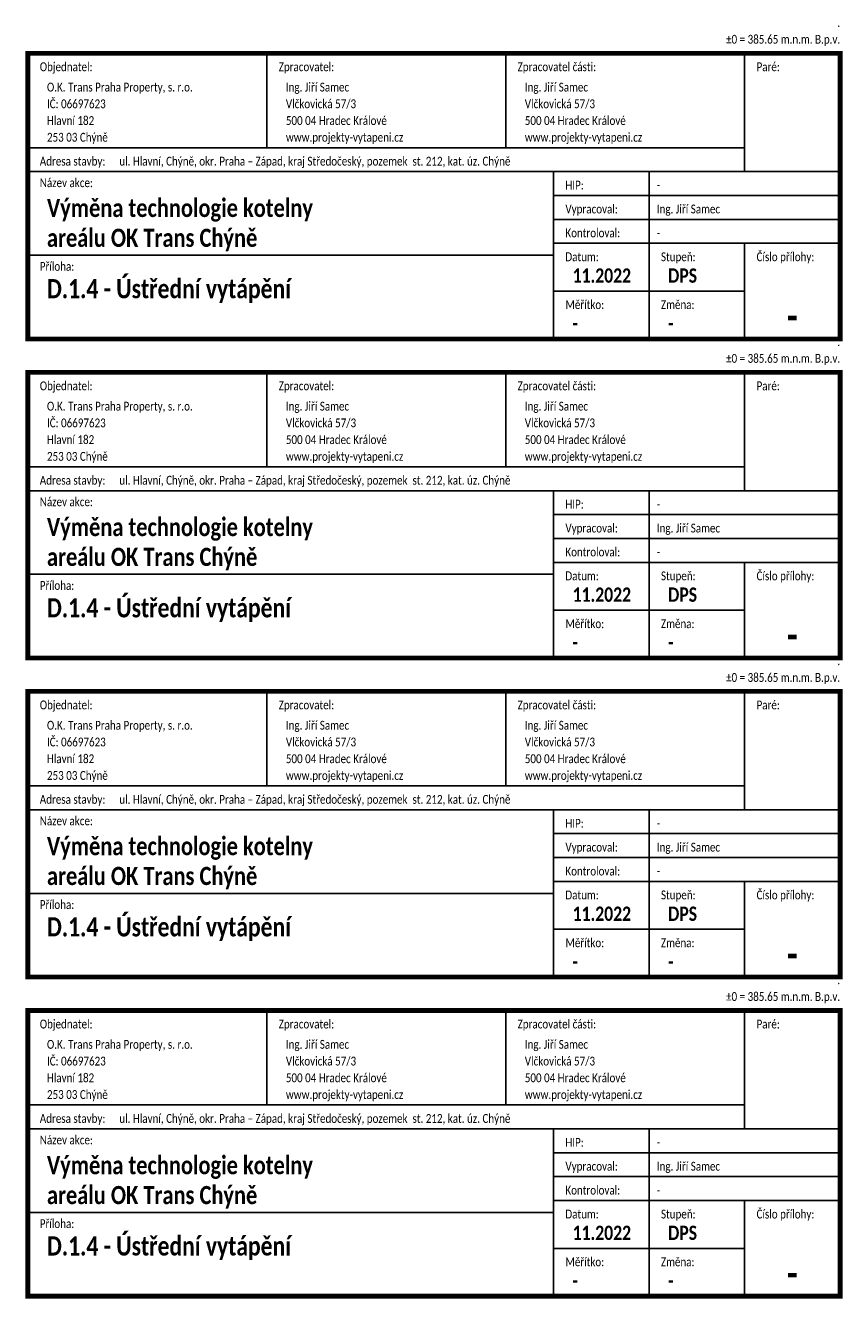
# Paper-space layout 'DESKY' of a CAD drawing. Header units: millimetres. Extents: x 1 to 172, y 0 to 267.
import ezdxf
from ezdxf.enums import TextEntityAlignment as Align

# ---------------------------------------------------------------- set-up
doc = ezdxf.new("R2010")
doc.units = ezdxf.units.MM
doc.layers.add('A-Dimline-D', color=221, linetype='Continuous')
doc.styles.add('TableData', font='calibri.ttf')
doc.styles.add('TableHeader', font='calibrib.ttf')

# ---------------------------------------------------------------- blocks, each defined once
blk = doc.blocks.new('Rozpiska')
at = {"color": 0, "linetype": 'ByBlock', "lineweight": -2}
for p, q in [((-124.75, 64.75), (-124.75, 45)), ((-74.75, 64.75), (-74.75, 45)), ((-24.75, 64.75), (-24.75, 40)), ((-174.75, 45), (-24.75, 45)), ((-174.75, 40), (-4.75, 40)), ((-4.75, 40), (-64.75, 40)), ((-64.75, 40), (-64.75, 5)), ((-44.75, 40), (-44.75, 5)), ((-64.75, 35), (-4.75, 35)), ((-64.75, 30), (-4.75, 30)), ((-64.75, 25), (-4.75, 25)), ((-24.75, 25), (-24.75, 5)), ((-64.75, 22.5), (-174.75, 22.5)), ((-24.75, 15), (-64.75, 15))]:
    blk.add_line(p, q, dxfattribs=at)
at = {"color": 0, "linetype": 'ByBlock', "lineweight": -2, "const_width": 1}
blk.add_lwpolyline([(-174.75, 5), (-4.75, 5), (-4.75, 64.75), (-174.75, 64.75)], close=True, dxfattribs=at)
at = {"color": 0, "linetype": 'ByBlock', "lineweight": -2, "style": 'TableData', "width": 0.8}
for s, p in [('Objednatel:', (-172.25, 61)), ('Zpracovatel:', (-122.25, 61)), ('Zpracovatel části:', (-72.25, 61)), ('Paré:', (-22.25, 61)), ('Adresa stavby:', (-172.25, 41.25)), ('Název akce:', (-172.25, 36.75)), ('HIP:', (-62.25, 36.25)), ('Vypracoval:', (-62.25, 31.25)), ('Kontroloval:', (-62.25, 26.25)), ('Příloha:', (-172.25, 19.25)), ('Datum:', (-62.25, 21.25)), ('Stupeň:', (-42.25, 21.25)), ('Číslo přílohy:', (-22.25, 21.25)), ('Měřítko:', (-62.25, 11.25)), ('Změna:', (-42.25, 11.25))]:
    blk.add_text(s, height=1.85, dxfattribs=at).set_placement(p)
for tag, p in [('POLOHOPISNYSYSTEM', (-4.75, 70.25)), ('VYSKOVYSYSTEM', (-4.75, 66.75))]:
    blk.add_attdef(tag, text='', height=1.85, dxfattribs=at).set_placement(p, align=Align.RIGHT)
for tag, p in [('OBJEDNATEL1', (-170.75, 56.75)), ('ZPRACOVATEL1', (-120.75, 56.75)), ('ZPRACOVATECASTI1', (-70.75, 56.75)), ('OBJEDNATEL2', (-170.75, 53.25)), ('ZPRACOVATEL2', (-120.75, 53.25)), ('ZPRACOVATECASTI2', (-70.75, 53.25)), ('OBJEDNATEL3', (-170.75, 49.75)), ('ZPRACOVATEL3', (-120.75, 49.75)), ('ZPRACOVATECASTI3', (-70.75, 49.75)), ('OBJEDNATEL4', (-170.75, 46.25)), ('ZPRACOVATEL4', (-120.75, 46.25)), ('ZPRACOVATECASTI4', (-70.75, 46.25)), ('ADRESASTAVBY', (-155.61, 41.25)), ('HIP', (-43.12, 36.25)), ('VYPRACOVAL', (-43.12, 31.25)), ('KONTROLOVAL', (-43.12, 26.25))]:
    blk.add_attdef(tag, p, '', height=1.85, dxfattribs=at)
at = {"color": 160, "true_color": 0x0a47ff, "style": 'TableHeader', "width": 0.8}
blk.add_attdef('CPARE', text='', height=10, dxfattribs=at).set_placement((-14.75, 50.38), align=Align.MIDDLE_CENTER)
at = {"style": 'TableHeader', "width": 0.8}
for tag, p, height in [('NAZEVAKCE1', (-170.75, 30.5), 4), ('NAZEVAKCE2', (-170.75, 24.25), 4), ('DATUM', (-60.75, 16.75), 3), ('STUPEN', (-40.75, 16.75), 3), ('NAZEVVYKRESU1', (-170.75, 13.5), 4), ('NAZEVVYKRESU2', (-170.75, 7.25), 4), ('MĚŘÍTKO', (-60.75, 6.75), 3), ('INDEX', (-40.75, 6.75), 3)]:
    blk.add_attdef(tag, p, '', height=height, dxfattribs=at)
at = {"color": 0, "style": 'TableHeader', "width": 0.8}
blk.add_attdef('CVYKR', text='', height=6, dxfattribs=at).set_placement((-14.75, 6.75), align=Align.CENTER)

psp = doc.layouts.new('DESKY')

# ---------------------------------------------------------------- block references
at = {"layer": 'A-Dimline-D'}
ref = psp.add_blockref('Rozpiska', (175.78, 196.21), dxfattribs=at)
ref.add_attrib('HIP', '-', (132.66, 232.46), dxfattribs={"layer": '0', "color": 0, "linetype": 'ByBlock', "lineweight": -2, "height": 1.85, "style": 'TableData', "width": 0.8})
ref.add_attrib('VYPRACOVAL', 'Ing. Jiří Samec', (132.66, 227.46), dxfattribs={"layer": '0', "color": 0, "linetype": 'ByBlock', "lineweight": -2, "height": 1.85, "style": 'TableData', "width": 0.8})
ref.add_attrib('ZPRACOVATEL3', '500 04 Hradec Králové', (55.03, 245.96), dxfattribs={"layer": '0', "color": 0, "linetype": 'ByBlock', "lineweight": -2, "height": 1.85, "style": 'TableData', "width": 0.8})
ref.add_attrib('ZPRACOVATEL2', 'Vlčkovická 57/3', (55.03, 249.46), dxfattribs={"layer": '0', "color": 0, "linetype": 'ByBlock', "lineweight": -2, "height": 1.85, "style": 'TableData', "width": 0.8})
ref.add_attrib('MĚŘÍTKO', '-', (115.03, 202.96), dxfattribs={"layer": '0', "height": 3, "style": 'TableHeader', "width": 0.8})
ref.add_attrib('INDEX', '-', (135.03, 202.96), dxfattribs={"layer": '0', "height": 3, "style": 'TableHeader', "width": 0.8})
ref.add_attrib('STUPEN', 'DPS', (135.03, 212.96), dxfattribs={"layer": '0', "height": 3, "style": 'TableHeader', "width": 0.8})
ref.add_attrib('NAZEVVYKRESU1', 'D.1.4 - Ústřední vytápění', (5.03, 209.71), dxfattribs={"layer": '0', "height": 4, "style": 'TableHeader', "width": 0.8})
ref.add_attrib('NAZEVAKCE2', 'areálu OK Trans Chýně', (5.03, 220.46), dxfattribs={"layer": '0', "height": 3.8, "style": 'TableHeader', "width": 0.8})
ref.add_attrib('NAZEVAKCE1', 'Výměna technologie kotelny', (5.03, 226.71), dxfattribs={"layer": '0', "height": 3.8, "style": 'TableHeader', "width": 0.8})
ref.add_attrib('OBJEDNATEL3', 'Hlavní 182', (5.03, 245.96), dxfattribs={"layer": '0', "color": 0, "linetype": 'ByBlock', "lineweight": -2, "height": 1.85, "style": 'TableData', "width": 0.8})
ref.add_attrib('OBJEDNATEL2', 'IČ: 06697623', (5.03, 249.46), dxfattribs={"layer": '0', "color": 0, "linetype": 'ByBlock', "lineweight": -2, "height": 1.85, "style": 'TableData', "width": 0.8})
ref.add_attrib('DATUM', '11.2022', (115.03, 212.96), dxfattribs={"layer": '0', "height": 3, "style": 'TableHeader', "width": 0.8})
ref.add_attrib('KONTROLOVAL', '-', (132.66, 222.46), dxfattribs={"layer": '0', "color": 0, "linetype": 'ByBlock', "lineweight": -2, "height": 1.85, "style": 'TableData', "width": 0.8})
ref.add_attrib('OBJEDNATEL1', 'O.K. Trans Praha Property, s. r.o.', (5.03, 252.96), dxfattribs={"layer": '0', "color": 0, "linetype": 'ByBlock', "lineweight": -2, "height": 1.85, "style": 'TableData', "width": 0.8})
ref.add_attrib('ZPRACOVATEL1', 'Ing. Jiří Samec', (55.03, 252.96), dxfattribs={"layer": '0', "color": 0, "linetype": 'ByBlock', "lineweight": -2, "height": 1.85, "style": 'TableData', "width": 0.8})
ref.add_attrib('OBJEDNATEL4', '253 03 Chýně', (5.03, 242.46), dxfattribs={"layer": '0', "color": 0, "linetype": 'ByBlock', "lineweight": -2, "height": 1.85, "style": 'TableData', "width": 0.8})
ref.add_attrib('ZPRACOVATECASTI3', '500 04 Hradec Králové', (105.03, 245.96), dxfattribs={"layer": '0', "color": 0, "linetype": 'ByBlock', "lineweight": -2, "height": 1.85, "style": 'TableData', "width": 0.8})
ref.add_attrib('ZPRACOVATECASTI2', 'Vlčkovická 57/3', (105.03, 249.46), dxfattribs={"layer": '0', "color": 0, "linetype": 'ByBlock', "lineweight": -2, "height": 1.85, "style": 'TableData', "width": 0.8})
ref.add_attrib('ZPRACOVATECASTI1', 'Ing. Jiří Samec', (105.03, 252.96), dxfattribs={"layer": '0', "color": 0, "linetype": 'ByBlock', "lineweight": -2, "height": 1.85, "style": 'TableData', "width": 0.8})
ref.add_attrib('ZPRACOVATECASTI4', 'www.projekty-vytapeni.cz', (105.03, 242.46), dxfattribs={"layer": '0', "color": 0, "linetype": 'ByBlock', "lineweight": -2, "height": 1.85, "style": 'TableData', "width": 0.8})
ref.add_attrib('ZPRACOVATEL4', 'www.projekty-vytapeni.cz', (55.03, 242.46), dxfattribs={"layer": '0', "color": 0, "linetype": 'ByBlock', "lineweight": -2, "height": 1.85, "style": 'TableData', "width": 0.8})
ref.add_attrib('CVYKR', '-', dxfattribs={"layer": '0', "color": 0, "height": 6, "style": 'TableHeader', "width": 0.8}).set_placement((161.03, 202.96), align=Align.CENTER)
ref.add_attrib('ADRESASTAVBY', 'ul. Hlavní, Chýně, okr. Praha – Západ, kraj Středočeský, pozemek  st. 212, kat. úz. Chýně', (20.17, 237.46), dxfattribs={"layer": '0', "color": 0, "linetype": 'ByBlock', "lineweight": -2, "height": 1.85, "style": 'TableData', "width": 0.8})
ref.add_attrib('VYSKOVYSYSTEM', '%%p0 = 385.65 m.n.m. B.p.v.', dxfattribs={"layer": '0', "color": 0, "linetype": 'ByBlock', "lineweight": -2, "height": 1.85, "style": 'TableData', "width": 0.8}).set_placement((171.03, 262.96), align=Align.RIGHT)
ref.add_attrib('POLOHOPISNYSYSTEM', '.', dxfattribs={"layer": '0', "color": 0, "linetype": 'ByBlock', "lineweight": -2, "height": 1.85, "style": 'TableData', "width": 0.8}).set_placement((171.03, 266.46), align=Align.RIGHT)
ref = psp.add_blockref('Rozpiska', (175.78, 129.46), dxfattribs=at)
ref.add_attrib('HIP', '-', (132.66, 165.71), dxfattribs={"layer": '0', "color": 0, "linetype": 'ByBlock', "lineweight": -2, "height": 1.85, "style": 'TableData', "width": 0.8})
ref.add_attrib('VYPRACOVAL', 'Ing. Jiří Samec', (132.66, 160.71), dxfattribs={"layer": '0', "color": 0, "linetype": 'ByBlock', "lineweight": -2, "height": 1.85, "style": 'TableData', "width": 0.8})
ref.add_attrib('ZPRACOVATEL3', '500 04 Hradec Králové', (55.03, 179.21), dxfattribs={"layer": '0', "color": 0, "linetype": 'ByBlock', "lineweight": -2, "height": 1.85, "style": 'TableData', "width": 0.8})
ref.add_attrib('ZPRACOVATEL2', 'Vlčkovická 57/3', (55.03, 182.71), dxfattribs={"layer": '0', "color": 0, "linetype": 'ByBlock', "lineweight": -2, "height": 1.85, "style": 'TableData', "width": 0.8})
ref.add_attrib('MĚŘÍTKO', '-', (115.03, 136.21), dxfattribs={"layer": '0', "height": 3, "style": 'TableHeader', "width": 0.8})
ref.add_attrib('INDEX', '-', (135.03, 136.21), dxfattribs={"layer": '0', "height": 3, "style": 'TableHeader', "width": 0.8})
ref.add_attrib('STUPEN', 'DPS', (135.03, 146.21), dxfattribs={"layer": '0', "height": 3, "style": 'TableHeader', "width": 0.8})
ref.add_attrib('NAZEVVYKRESU1', 'D.1.4 - Ústřední vytápění', (5.03, 142.96), dxfattribs={"layer": '0', "height": 4, "style": 'TableHeader', "width": 0.8})
ref.add_attrib('NAZEVAKCE2', 'areálu OK Trans Chýně', (5.03, 153.71), dxfattribs={"layer": '0', "height": 3.8, "style": 'TableHeader', "width": 0.8})
ref.add_attrib('NAZEVAKCE1', 'Výměna technologie kotelny', (5.03, 159.96), dxfattribs={"layer": '0', "height": 3.8, "style": 'TableHeader', "width": 0.8})
ref.add_attrib('OBJEDNATEL3', 'Hlavní 182', (5.03, 179.21), dxfattribs={"layer": '0', "color": 0, "linetype": 'ByBlock', "lineweight": -2, "height": 1.85, "style": 'TableData', "width": 0.8})
ref.add_attrib('OBJEDNATEL2', 'IČ: 06697623', (5.03, 182.71), dxfattribs={"layer": '0', "color": 0, "linetype": 'ByBlock', "lineweight": -2, "height": 1.85, "style": 'TableData', "width": 0.8})
ref.add_attrib('DATUM', '11.2022', (115.03, 146.21), dxfattribs={"layer": '0', "height": 3, "style": 'TableHeader', "width": 0.8})
ref.add_attrib('KONTROLOVAL', '-', (132.66, 155.71), dxfattribs={"layer": '0', "color": 0, "linetype": 'ByBlock', "lineweight": -2, "height": 1.85, "style": 'TableData', "width": 0.8})
ref.add_attrib('OBJEDNATEL1', 'O.K. Trans Praha Property, s. r.o.', (5.03, 186.21), dxfattribs={"layer": '0', "color": 0, "linetype": 'ByBlock', "lineweight": -2, "height": 1.85, "style": 'TableData', "width": 0.8})
ref.add_attrib('ZPRACOVATEL1', 'Ing. Jiří Samec', (55.03, 186.21), dxfattribs={"layer": '0', "color": 0, "linetype": 'ByBlock', "lineweight": -2, "height": 1.85, "style": 'TableData', "width": 0.8})
ref.add_attrib('OBJEDNATEL4', '253 03 Chýně', (5.03, 175.71), dxfattribs={"layer": '0', "color": 0, "linetype": 'ByBlock', "lineweight": -2, "height": 1.85, "style": 'TableData', "width": 0.8})
ref.add_attrib('ZPRACOVATECASTI3', '500 04 Hradec Králové', (105.03, 179.21), dxfattribs={"layer": '0', "color": 0, "linetype": 'ByBlock', "lineweight": -2, "height": 1.85, "style": 'TableData', "width": 0.8})
ref.add_attrib('ZPRACOVATECASTI2', 'Vlčkovická 57/3', (105.03, 182.71), dxfattribs={"layer": '0', "color": 0, "linetype": 'ByBlock', "lineweight": -2, "height": 1.85, "style": 'TableData', "width": 0.8})
ref.add_attrib('ZPRACOVATECASTI1', 'Ing. Jiří Samec', (105.03, 186.21), dxfattribs={"layer": '0', "color": 0, "linetype": 'ByBlock', "lineweight": -2, "height": 1.85, "style": 'TableData', "width": 0.8})
ref.add_attrib('ZPRACOVATECASTI4', 'www.projekty-vytapeni.cz', (105.03, 175.71), dxfattribs={"layer": '0', "color": 0, "linetype": 'ByBlock', "lineweight": -2, "height": 1.85, "style": 'TableData', "width": 0.8})
ref.add_attrib('ZPRACOVATEL4', 'www.projekty-vytapeni.cz', (55.03, 175.71), dxfattribs={"layer": '0', "color": 0, "linetype": 'ByBlock', "lineweight": -2, "height": 1.85, "style": 'TableData', "width": 0.8})
ref.add_attrib('CVYKR', '-', dxfattribs={"layer": '0', "color": 0, "height": 6, "style": 'TableHeader', "width": 0.8}).set_placement((161.03, 136.21), align=Align.CENTER)
ref.add_attrib('ADRESASTAVBY', 'ul. Hlavní, Chýně, okr. Praha – Západ, kraj Středočeský, pozemek  st. 212, kat. úz. Chýně', (20.17, 170.71), dxfattribs={"layer": '0', "color": 0, "linetype": 'ByBlock', "lineweight": -2, "height": 1.85, "style": 'TableData', "width": 0.8})
ref.add_attrib('VYSKOVYSYSTEM', '%%p0 = 385.65 m.n.m. B.p.v.', dxfattribs={"layer": '0', "color": 0, "linetype": 'ByBlock', "lineweight": -2, "height": 1.85, "style": 'TableData', "width": 0.8}).set_placement((171.03, 196.21), align=Align.RIGHT)
ref.add_attrib('POLOHOPISNYSYSTEM', '.', dxfattribs={"layer": '0', "color": 0, "linetype": 'ByBlock', "lineweight": -2, "height": 1.85, "style": 'TableData', "width": 0.8}).set_placement((171.03, 199.71), align=Align.RIGHT)
ref = psp.add_blockref('Rozpiska', (175.78, 62.71), dxfattribs=at)
ref.add_attrib('HIP', '-', (132.66, 98.96), dxfattribs={"layer": '0', "color": 0, "linetype": 'ByBlock', "lineweight": -2, "height": 1.85, "style": 'TableData', "width": 0.8})
ref.add_attrib('VYPRACOVAL', 'Ing. Jiří Samec', (132.66, 93.96), dxfattribs={"layer": '0', "color": 0, "linetype": 'ByBlock', "lineweight": -2, "height": 1.85, "style": 'TableData', "width": 0.8})
ref.add_attrib('ZPRACOVATEL3', '500 04 Hradec Králové', (55.03, 112.46), dxfattribs={"layer": '0', "color": 0, "linetype": 'ByBlock', "lineweight": -2, "height": 1.85, "style": 'TableData', "width": 0.8})
ref.add_attrib('ZPRACOVATEL2', 'Vlčkovická 57/3', (55.03, 115.96), dxfattribs={"layer": '0', "color": 0, "linetype": 'ByBlock', "lineweight": -2, "height": 1.85, "style": 'TableData', "width": 0.8})
ref.add_attrib('MĚŘÍTKO', '-', (115.03, 69.46), dxfattribs={"layer": '0', "height": 3, "style": 'TableHeader', "width": 0.8})
ref.add_attrib('INDEX', '-', (135.03, 69.46), dxfattribs={"layer": '0', "height": 3, "style": 'TableHeader', "width": 0.8})
ref.add_attrib('STUPEN', 'DPS', (135.03, 79.46), dxfattribs={"layer": '0', "height": 3, "style": 'TableHeader', "width": 0.8})
ref.add_attrib('NAZEVVYKRESU1', 'D.1.4 - Ústřední vytápění', (5.03, 76.21), dxfattribs={"layer": '0', "height": 4, "style": 'TableHeader', "width": 0.8})
ref.add_attrib('NAZEVAKCE2', 'areálu OK Trans Chýně', (5.03, 86.96), dxfattribs={"layer": '0', "height": 3.8, "style": 'TableHeader', "width": 0.8})
ref.add_attrib('NAZEVAKCE1', 'Výměna technologie kotelny', (5.03, 93.21), dxfattribs={"layer": '0', "height": 3.8, "style": 'TableHeader', "width": 0.8})
ref.add_attrib('OBJEDNATEL3', 'Hlavní 182', (5.03, 112.46), dxfattribs={"layer": '0', "color": 0, "linetype": 'ByBlock', "lineweight": -2, "height": 1.85, "style": 'TableData', "width": 0.8})
ref.add_attrib('OBJEDNATEL2', 'IČ: 06697623', (5.03, 115.96), dxfattribs={"layer": '0', "color": 0, "linetype": 'ByBlock', "lineweight": -2, "height": 1.85, "style": 'TableData', "width": 0.8})
ref.add_attrib('DATUM', '11.2022', (115.03, 79.46), dxfattribs={"layer": '0', "height": 3, "style": 'TableHeader', "width": 0.8})
ref.add_attrib('KONTROLOVAL', '-', (132.66, 88.96), dxfattribs={"layer": '0', "color": 0, "linetype": 'ByBlock', "lineweight": -2, "height": 1.85, "style": 'TableData', "width": 0.8})
ref.add_attrib('OBJEDNATEL1', 'O.K. Trans Praha Property, s. r.o.', (5.03, 119.46), dxfattribs={"layer": '0', "color": 0, "linetype": 'ByBlock', "lineweight": -2, "height": 1.85, "style": 'TableData', "width": 0.8})
ref.add_attrib('ZPRACOVATEL1', 'Ing. Jiří Samec', (55.03, 119.46), dxfattribs={"layer": '0', "color": 0, "linetype": 'ByBlock', "lineweight": -2, "height": 1.85, "style": 'TableData', "width": 0.8})
ref.add_attrib('OBJEDNATEL4', '253 03 Chýně', (5.03, 108.96), dxfattribs={"layer": '0', "color": 0, "linetype": 'ByBlock', "lineweight": -2, "height": 1.85, "style": 'TableData', "width": 0.8})
ref.add_attrib('ZPRACOVATECASTI3', '500 04 Hradec Králové', (105.03, 112.46), dxfattribs={"layer": '0', "color": 0, "linetype": 'ByBlock', "lineweight": -2, "height": 1.85, "style": 'TableData', "width": 0.8})
ref.add_attrib('ZPRACOVATECASTI2', 'Vlčkovická 57/3', (105.03, 115.96), dxfattribs={"layer": '0', "color": 0, "linetype": 'ByBlock', "lineweight": -2, "height": 1.85, "style": 'TableData', "width": 0.8})
ref.add_attrib('ZPRACOVATECASTI1', 'Ing. Jiří Samec', (105.03, 119.46), dxfattribs={"layer": '0', "color": 0, "linetype": 'ByBlock', "lineweight": -2, "height": 1.85, "style": 'TableData', "width": 0.8})
ref.add_attrib('ZPRACOVATECASTI4', 'www.projekty-vytapeni.cz', (105.03, 108.96), dxfattribs={"layer": '0', "color": 0, "linetype": 'ByBlock', "lineweight": -2, "height": 1.85, "style": 'TableData', "width": 0.8})
ref.add_attrib('ZPRACOVATEL4', 'www.projekty-vytapeni.cz', (55.03, 108.96), dxfattribs={"layer": '0', "color": 0, "linetype": 'ByBlock', "lineweight": -2, "height": 1.85, "style": 'TableData', "width": 0.8})
ref.add_attrib('CVYKR', '-', dxfattribs={"layer": '0', "color": 0, "height": 6, "style": 'TableHeader', "width": 0.8}).set_placement((161.03, 69.46), align=Align.CENTER)
ref.add_attrib('ADRESASTAVBY', 'ul. Hlavní, Chýně, okr. Praha – Západ, kraj Středočeský, pozemek  st. 212, kat. úz. Chýně', (20.17, 103.96), dxfattribs={"layer": '0', "color": 0, "linetype": 'ByBlock', "lineweight": -2, "height": 1.85, "style": 'TableData', "width": 0.8})
ref.add_attrib('VYSKOVYSYSTEM', '%%p0 = 385.65 m.n.m. B.p.v.', dxfattribs={"layer": '0', "color": 0, "linetype": 'ByBlock', "lineweight": -2, "height": 1.85, "style": 'TableData', "width": 0.8}).set_placement((171.03, 129.46), align=Align.RIGHT)
ref.add_attrib('POLOHOPISNYSYSTEM', '.', dxfattribs={"layer": '0', "color": 0, "linetype": 'ByBlock', "lineweight": -2, "height": 1.85, "style": 'TableData', "width": 0.8}).set_placement((171.03, 132.96), align=Align.RIGHT)
ref = psp.add_blockref('Rozpiska', (175.78, -4.04), dxfattribs=at)
ref.add_attrib('HIP', '-', (132.66, 32.21), dxfattribs={"layer": '0', "color": 0, "linetype": 'ByBlock', "lineweight": -2, "height": 1.85, "style": 'TableData', "width": 0.8})
ref.add_attrib('VYPRACOVAL', 'Ing. Jiří Samec', (132.66, 27.21), dxfattribs={"layer": '0', "color": 0, "linetype": 'ByBlock', "lineweight": -2, "height": 1.85, "style": 'TableData', "width": 0.8})
ref.add_attrib('ZPRACOVATEL3', '500 04 Hradec Králové', (55.03, 45.71), dxfattribs={"layer": '0', "color": 0, "linetype": 'ByBlock', "lineweight": -2, "height": 1.85, "style": 'TableData', "width": 0.8})
ref.add_attrib('ZPRACOVATEL2', 'Vlčkovická 57/3', (55.03, 49.21), dxfattribs={"layer": '0', "color": 0, "linetype": 'ByBlock', "lineweight": -2, "height": 1.85, "style": 'TableData', "width": 0.8})
ref.add_attrib('MĚŘÍTKO', '-', (115.03, 2.71), dxfattribs={"layer": '0', "height": 3, "style": 'TableHeader', "width": 0.8})
ref.add_attrib('INDEX', '-', (135.03, 2.71), dxfattribs={"layer": '0', "height": 3, "style": 'TableHeader', "width": 0.8})
ref.add_attrib('STUPEN', 'DPS', (135.03, 12.71), dxfattribs={"layer": '0', "height": 3, "style": 'TableHeader', "width": 0.8})
ref.add_attrib('NAZEVVYKRESU1', 'D.1.4 - Ústřední vytápění', (5.03, 9.46), dxfattribs={"layer": '0', "height": 4, "style": 'TableHeader', "width": 0.8})
ref.add_attrib('NAZEVAKCE2', 'areálu OK Trans Chýně', (5.03, 20.21), dxfattribs={"layer": '0', "height": 3.8, "style": 'TableHeader', "width": 0.8})
ref.add_attrib('NAZEVAKCE1', 'Výměna technologie kotelny', (5.03, 26.46), dxfattribs={"layer": '0', "height": 3.8, "style": 'TableHeader', "width": 0.8})
ref.add_attrib('OBJEDNATEL3', 'Hlavní 182', (5.03, 45.71), dxfattribs={"layer": '0', "color": 0, "linetype": 'ByBlock', "lineweight": -2, "height": 1.85, "style": 'TableData', "width": 0.8})
ref.add_attrib('OBJEDNATEL2', 'IČ: 06697623', (5.03, 49.21), dxfattribs={"layer": '0', "color": 0, "linetype": 'ByBlock', "lineweight": -2, "height": 1.85, "style": 'TableData', "width": 0.8})
ref.add_attrib('DATUM', '11.2022', (115.03, 12.71), dxfattribs={"layer": '0', "height": 3, "style": 'TableHeader', "width": 0.8})
ref.add_attrib('KONTROLOVAL', '-', (132.66, 22.21), dxfattribs={"layer": '0', "color": 0, "linetype": 'ByBlock', "lineweight": -2, "height": 1.85, "style": 'TableData', "width": 0.8})
ref.add_attrib('OBJEDNATEL1', 'O.K. Trans Praha Property, s. r.o.', (5.03, 52.71), dxfattribs={"layer": '0', "color": 0, "linetype": 'ByBlock', "lineweight": -2, "height": 1.85, "style": 'TableData', "width": 0.8})
ref.add_attrib('ZPRACOVATEL1', 'Ing. Jiří Samec', (55.03, 52.71), dxfattribs={"layer": '0', "color": 0, "linetype": 'ByBlock', "lineweight": -2, "height": 1.85, "style": 'TableData', "width": 0.8})
ref.add_attrib('OBJEDNATEL4', '253 03 Chýně', (5.03, 42.21), dxfattribs={"layer": '0', "color": 0, "linetype": 'ByBlock', "lineweight": -2, "height": 1.85, "style": 'TableData', "width": 0.8})
ref.add_attrib('ZPRACOVATECASTI3', '500 04 Hradec Králové', (105.03, 45.71), dxfattribs={"layer": '0', "color": 0, "linetype": 'ByBlock', "lineweight": -2, "height": 1.85, "style": 'TableData', "width": 0.8})
ref.add_attrib('ZPRACOVATECASTI2', 'Vlčkovická 57/3', (105.03, 49.21), dxfattribs={"layer": '0', "color": 0, "linetype": 'ByBlock', "lineweight": -2, "height": 1.85, "style": 'TableData', "width": 0.8})
ref.add_attrib('ZPRACOVATECASTI1', 'Ing. Jiří Samec', (105.03, 52.71), dxfattribs={"layer": '0', "color": 0, "linetype": 'ByBlock', "lineweight": -2, "height": 1.85, "style": 'TableData', "width": 0.8})
ref.add_attrib('ZPRACOVATECASTI4', 'www.projekty-vytapeni.cz', (105.03, 42.21), dxfattribs={"layer": '0', "color": 0, "linetype": 'ByBlock', "lineweight": -2, "height": 1.85, "style": 'TableData', "width": 0.8})
ref.add_attrib('ZPRACOVATEL4', 'www.projekty-vytapeni.cz', (55.03, 42.21), dxfattribs={"layer": '0', "color": 0, "linetype": 'ByBlock', "lineweight": -2, "height": 1.85, "style": 'TableData', "width": 0.8})
ref.add_attrib('CVYKR', '-', dxfattribs={"layer": '0', "color": 0, "height": 6, "style": 'TableHeader', "width": 0.8}).set_placement((161.03, 2.71), align=Align.CENTER)
ref.add_attrib('ADRESASTAVBY', 'ul. Hlavní, Chýně, okr. Praha – Západ, kraj Středočeský, pozemek  st. 212, kat. úz. Chýně', (20.17, 37.21), dxfattribs={"layer": '0', "color": 0, "linetype": 'ByBlock', "lineweight": -2, "height": 1.85, "style": 'TableData', "width": 0.8})
ref.add_attrib('VYSKOVYSYSTEM', '%%p0 = 385.65 m.n.m. B.p.v.', dxfattribs={"layer": '0', "color": 0, "linetype": 'ByBlock', "lineweight": -2, "height": 1.85, "style": 'TableData', "width": 0.8}).set_placement((171.03, 62.71), align=Align.RIGHT)
ref.add_attrib('POLOHOPISNYSYSTEM', '.', dxfattribs={"layer": '0', "color": 0, "linetype": 'ByBlock', "lineweight": -2, "height": 1.85, "style": 'TableData', "width": 0.8}).set_placement((171.03, 66.21), align=Align.RIGHT)

doc.saveas('drawing.dxf')
